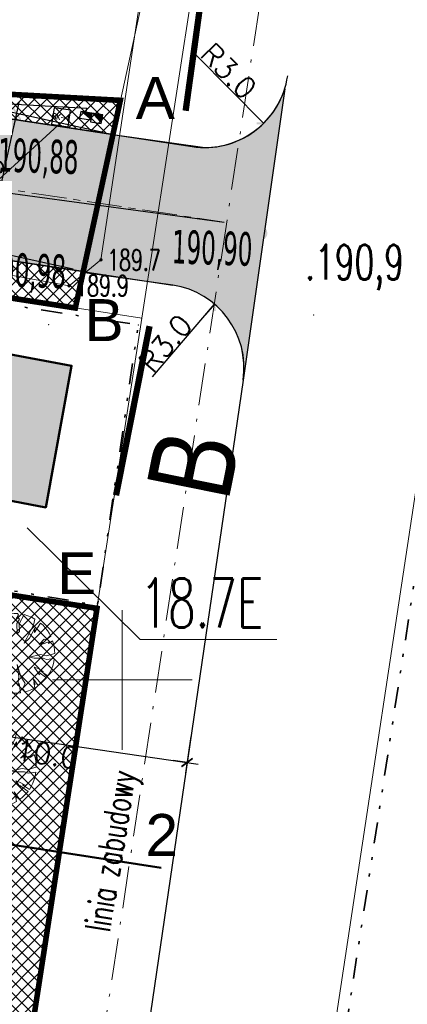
# Model space of a CAD drawing. Header units: metres. Extents: x 5509548 to 5517943, y 5680530 to 5684871.
# Tile 72 of 124: x 5516096 to 5516110, y 5683288 to 5683324. Entities that reach past the tile are written whole.
import ezdxf
from ezdxf.enums import TextEntityAlignment as Align
from ezdxf.lldxf.tags import DXFTag

# ---------------------------------------------------------------- set-up
doc = ezdxf.new("R2010")
doc.units = ezdxf.units.M
for name, pattern in [('CENTER', [2, 1.25, -0.25, 0.25, -0.25]), ('L_0_02', [0]), ('L_0_07', [2.25, 0.75, -0.5, 0, -0.5, 0, -0.5]), ('L_0_0A', [2.5, 1.5, -0.5, 0, -0.5])]:
    doc.linetypes.add(name, pattern=pattern)
doc.layers.get('0').update_dxf_attribs({"linetype": 'CONTINUOUS', "lineweight": 18})
doc.layers.get('Defpoints').update_dxf_attribs({"linetype": 'CONTINUOUS'})
for name, color, linetype, lineweight in [('!D_tyczki2', 164, 'CONTINUOUS', 30), ('A-Drogi', 170, 'CONTINUOUS', 35), ('D-WYMIARY', 7, 'CONTINUOUS', 15), ('EGB_DzialkaEwidencyjna', 7, 'L_0_02', 18), ('GES_Rzedna', 7, 'CONTINUOUS', 18), ('linia_zabudowy', 7, 'L_0_0A', 18), ('siatka', 7, 'CONTINUOUS', 25), ('UTWARDZENIE', 7, 'CONTINUOUS', 15)]:
    doc.layers.add(name, color=color, linetype=linetype, lineweight=lineweight)
for name, color, linetype in [('!rzedne_projektowane_NOWE', 202, 'CONTINUOUS'), ('--EL_LEGENDA', 240, 'CONTINUOUS'), ('--EL_projektowane', 240, 'CONTINUOUS'), ('--EL_ROZDZIELNICE', 240, 'CONTINUOUS'), ('A-Bilans', 184, 'CONTINUOUS'), ('A-Drogi zjazd', 170, 'CONTINUOUS'), ('A-Granica', 94, 'CENTER'), ('A-Nasadzenia', 7, 'CONTINUOUS'), ('A-Nawierzchnie', 41, 'CONTINUOUS'), ('A-Rzędne', 210, 'CONTINUOUS'), ('A-Zieleń-Wysoka', 60, 'CONTINUOUS')]:
    doc.layers.add(name, color=color, linetype=linetype)
for name, color, linetype, lineweight, true_color in [('EGB_Budynek', 7, 'CONTINUOUS', 50, 0x0a0909), ('GES_PrzewodElektroenergetyczny', 1, 'CONTINUOUS', 18, 0xff0000), ('pzp', 7, 'L_0_07', 35, 0xd200d2), ('wysokosci', 7, 'CONTINUOUS', 25, 0x24e924)]:
    doc.layers.add(name, color=color, linetype=linetype, lineweight=lineweight, true_color=true_color)
doc.styles.add('1_100p', font='simplex.shx', dxfattribs={"width": 0.8, "height": 0.5})
doc.styles.add('GEO-INFO', font='arial.ttf')
doc.styles.add('romansshx', font='simplex.shx', dxfattribs={"width": 0.6})
doc.styles.get("Standard").update_dxf_attribs({"font": 'simplex.shx'})
doc.styles.add('verdena2', font='verdana.ttf', dxfattribs={"width": 0.5, "height": 0.75})
tags = doc.linetypes.add('--LINIA_nN', pattern='A,0.5,-0.2,["nN",Standard,S=0.1,R=0,X=-0.1,Y=-0.05],-0.25', length=0.95).pattern_tags.tags
tags[6] = DXFTag(74, 10)
tags = doc.linetypes.add('--LINIA_t', pattern='A,0.5,-0.2,["t",Standard,S=0.1,R=0,X=0,Y=-0.05],-0.25', length=0.95).pattern_tags.tags
tags[6] = DXFTag(74, 10)
doc.dimstyles.get("Standard").update_dxf_attribs({"dimtxt": 0.18, "dimasz": 0.18, "dimexe": 0.18, "dimexo": 0.0625, "dimgap": 0.09, "dimtad": 0, "dimtih": 1, "dimtoh": 1, "dimdec": 4, "dimzin": 0, "dimdsep": 46, "dimtxsty": 'Standard', "dimcen": 0.09, "dimadec": 0, "dimazin": 0, "dimtfac": 1, "dimtdec": 4, "dimtofl": 0, "dimtmove": 0, "dimatfit": 3, "dimfxl": 1, "dimtolj": 1, "dimtzin": 0, "dimarcsym": 0})

# ---------------------------------------------------------------- blocks, each defined once
blk = doc.blocks.new('L_0_02_2')
at = {"color": 0}
blk.add_point((0, 0), dxfattribs=at)
blk = doc.blocks.new('L_0_02_1')
at = {"color": 0}
blk.add_point((0, 0), dxfattribs=at)
blk = doc.blocks.new('SUPS01_03')
at = {"linetype": 'Continuous', "lineweight": 13}
blk.add_hatch(color=0, dxfattribs=at).paths.add_polyline_path([(0, -0.091, 1), (0, 0.091, 1)])
at = {"color": 0, "linetype": 'Continuous', "lineweight": 13}
blk.add_circle((0, 0), 0.0906, dxfattribs=at)
blk = doc.blocks.new('Drzewo-2')
at = {"layer": 'A-Zieleń-Wysoka', "linetype": 'Continuous', "lineweight": 13}
for p, q in [((-0.394, 1.417, 20.48), (-0.277, 1.443, 20.48)), ((-0.325, 1.243, 20.48), (-0.394, 1.417, 20.48)), ((-0.277, 1.443, 20.48), (-0.158, 1.46, 20.48)), ((-0.158, 1.46, 20.48), (-0.038, 1.467, 20.48)), ((-0.038, 1.467, 20.48), (0.082, 1.463, 20.48)), ((0.114, 1.42, 20.48), (0.036, 1.282, 20.48)), ((0.082, 1.463, 20.48), (0.114, 1.42, 20.48)), ((0.14, 1.098, 20.48), (0.313, 1.428, 20.48)), ((0.313, 1.428, 20.48), (0.448, 1.389, 20.48)), ((-0.982, 1.092, 20.48), (-0.863, 1.19, 20.48)), ((-0.857, 0.967, 20.48), (-0.982, 1.092, 20.48)), ((-0.863, 1.19, 20.48), (-0.735, 1.274, 20.48)), ((-0.735, 1.274, 20.48), (-0.634, 1.197, 20.48)), ((-0.634, 1.197, 20.48), (-0.568, 1.098, 20.48)), ((-0.568, 1.098, 20.48), (-0.358, 0.921, 20.48)), ((-0.555, 1.328, 20.48), (-0.496, 1.328, 20.48)), ((-0.535, 1.229, 20.48), (-0.555, 1.328, 20.48)), ((-0.397, 1.079, 20.48), (-0.535, 1.229, 20.48)), ((-0.496, 1.328, 20.48), (-0.47, 1.256, 20.48)), ((-0.47, 1.256, 20.48), (-0.312, 1.138, 20.48)), ((-0.358, 0.921, 20.48), (-0.397, 1.079, 20.48)), ((-0.391, 1.262, 20.48), (-0.325, 1.243, 20.48)), ((-0.312, 1.138, 20.48), (-0.391, 1.262, 20.48)), ((0.036, 1.282, 20.48), (0.088, 1.328, 20.48)), ((0.147, 1.269, 20.48), (0.055, 1.105, 20.48)), ((0.055, 1.105, 20.48), (0.068, 0.744, 20.48)), ((0.088, 1.328, 20.48), (0.147, 1.269, 20.48)), ((0.154, 0.823, 20.48), (0.14, 1.098, 20.48)), ((0.448, 1.389, 20.48), (0.579, 1.336, 20.48)), ((0.579, 1.336, 20.48), (0.703, 1.271, 20.48)), ((0.703, 1.271, 20.48), (0.652, 1.052, 20.48)), ((0.685, 0.79, 20.48), (0.905, 1.128, 20.48)), ((0.905, 1.128, 20.48), (0.993, 1.047, 20.48)), ((-1.257, 0.748, 20.48), (-1.2, 0.839, 20.48)), ((-1.086, 0.567, 20.48), (-1.257, 0.748, 20.48)), ((-1.2, 0.839, 20.48), (-1.137, 0.925, 20.48)), ((-1.137, 0.925, 20.48), (-1.067, 1.007, 20.48)), ((-1.067, 1.007, 20.48), (-0.857, 0.967, 20.48)), ((0.068, 0.744, 20.48), (0.154, 0.823, 20.48)), ((0.547, 0.849, 20.48), (0.409, 0.58, 20.48)), ((0.508, 0.58, 20.48), (0.705, 0.941, 20.48)), ((0.652, 1.052, 20.48), (0.547, 0.849, 20.48)), ((0.705, 0.941, 20.48), (0.685, 0.79, 20.48)), ((0.993, 1.047, 20.48), (1.074, 0.959, 20.48)), ((1.074, 0.959, 20.48), (1.147, 0.864, 20.48)), ((1.147, 0.864, 20.48), (1.212, 0.764, 20.48)), ((1.212, 0.764, 20.48), (1.268, 0.658, 20.48)), ((-1.414, 0.333, 20.48), (-1.386, 0.444, 20.48)), ((-1.386, 0.444, 20.48), (-1.35, 0.552, 20.48)), ((-1.35, 0.552, 20.48), (-1.06, 0.396, 20.48)), ((-1.06, 0.396, 20.48), (-1.145, 0.37, 20.48)), ((-1.145, 0.37, 20.48), (-0.784, 0.291, 20.48)), ((-0.837, 0.521, 20.48), (-1.086, 0.567, 20.48)), ((-0.811, 0.429, 20.48), (-0.837, 0.521, 20.48)), ((-0.719, 0.423, 20.48), (-0.811, 0.429, 20.48)), ((-0.378, 0.219, 20.48), (-0.719, 0.423, 20.48)), ((0.318, 0.41, 20.48), (0.508, 0.58, 20.48)), ((0.409, 0.58, 20.48), (0.318, 0.41, 20.48)), ((1.033, 0.554, 20.48), (0.849, 0.364, 20.48)), ((0.849, 0.364, 20.48), (0.987, 0.442, 20.48)), ((0.96, 0.377, 20.48), (1.203, 0.449, 20.48)), ((0.987, 0.442, 20.48), (0.96, 0.377, 20.48)), ((1.111, 0.541, 20.48), (1.033, 0.554, 20.48)), ((1.268, 0.658, 20.48), (1.111, 0.541, 20.48)), ((1.19, 0.39, 20.48), (1.335, 0.495, 20.48)), ((1.203, 0.449, 20.48), (1.19, 0.39, 20.48)), ((1.335, 0.495, 20.48), (1.367, 0.384, 20.48)), ((1.367, 0.384, 20.48), (1.39, 0.271, 20.48)), ((-1.444, 0.04, 20.48), (-1.316, 0.042, 20.48)), ((-1.438, -0.097, 20.48), (-1.444, 0.04, 20.48)), ((-1.433, 0.22, 20.48), (-1.414, 0.333, 20.48)), ((-1.283, 0.167, 20.48), (-1.433, 0.22, 20.48)), ((-1.342, 0.121, 20.48), (-1.283, 0.167, 20.48)), ((-1.047, 0.075, 20.48), (-1.342, 0.121, 20.48)), ((-1.316, 0.042, 20.48), (-1.27, -0.01, 20.48)), ((-1.27, -0.01, 20.48), (-1.191, 0.075, 20.48)), ((-1.191, 0.075, 20.48), (-1.047, 0.075, 20.48)), ((-0.784, 0.291, 20.48), (-0.679, 0.331, 20.48)), ((-0.679, 0.331, 20.48), (-0.378, 0.219, 20.48)), ((1.409, 0.04, 20.48), (1.111, -0.05, 20.48)), ((1.39, 0.271, 20.48), (1.404, 0.156, 20.48)), ((1.404, 0.156, 20.48), (1.409, 0.04, 20.48)), ((-1.418, -0.232, 20.48), (-1.438, -0.097, 20.48)), ((-1.386, -0.365, 20.48), (-1.418, -0.232, 20.48)), ((-1.009, -0.303, 20.48), (-1.386, -0.365, 20.48)), ((-0.769, -0.259, 20.48), (-1.065, -0.365, 20.48)), ((-1.065, -0.365, 20.48), (-1.009, -0.303, 20.48)), ((-0.847, -0.471, 20.48), (-0.534, -0.281, 20.48)), ((-0.562, -0.175, 20.48), (-0.797, -0.186, 20.48)), ((-0.797, -0.186, 20.48), (-0.769, -0.259, 20.48)), ((-0.238, -0.13, 20.48), (-0.562, -0.175, 20.48)), ((-0.534, -0.281, 20.48), (-0.467, -0.337, 20.48)), ((-0.473, -0.236, 20.48), (-0.238, -0.13, 20.48)), ((-0.467, -0.337, 20.48), (-0.473, -0.236, 20.48)), ((0.901, -0.004, 20.48), (0.514, -0.089, 20.48)), ((0.514, -0.089, 20.48), (0.672, -0.128, 20.48)), ((0.672, -0.128, 20.48), (0.993, -0.128, 20.48)), ((1.111, -0.05, 20.48), (0.901, -0.004, 20.48)), ((0.993, -0.128, 20.48), (1.118, -0.181, 20.48)), ((1.118, -0.181, 20.48), (1.397, -0.143, 20.48)), ((1.374, -0.275, 20.48), (1.338, -0.404, 20.48)), ((1.397, -0.143, 20.48), (1.374, -0.275, 20.48)), ((-1.29, -0.606, 20.48), (-0.774, -0.354, 20.48)), ((-1.235, -0.703, 20.48), (-1.29, -0.606, 20.48)), ((-1.174, -0.796, 20.48), (-1.235, -0.703, 20.48)), ((-0.774, -0.354, 20.48), (-0.847, -0.471, 20.48)), ((-0.148, -0.583, 20.48), (-0.283, -0.79, 20.48)), ((-0.193, -0.773, 20.48), (-0.148, -0.583, 20.48)), ((0.064, -0.359, 20.48), (0.131, -0.784, 20.48)), ((0.204, -0.784, 20.48), (0.064, -0.359, 20.48)), ((0.673, -0.454, 20.48), (0.869, -0.723, 20.48)), ((0.813, -0.499, 20.48), (0.673, -0.454, 20.48)), ((1.008, -0.611, 20.48), (0.813, -0.499, 20.48)), ((0.869, -0.723, 20.48), (0.824, -0.616, 20.48)), ((0.824, -0.616, 20.48), (1.114, -0.829, 20.48)), ((0.913, -0.594, 20.48), (1.008, -0.611, 20.48)), ((1.162, -0.763, 20.48), (0.913, -0.594, 20.48)), ((1.232, -0.649, 20.48), (1.162, -0.763, 20.48)), ((1.291, -0.529, 20.48), (1.232, -0.649, 20.48)), ((1.338, -0.404, 20.48), (1.291, -0.529, 20.48)), ((-1.105, -0.884, 20.48), (-1.174, -0.796, 20.48)), ((-1.029, -0.966, 20.48), (-1.105, -0.884, 20.48)), ((-0.858, -0.907, 20.48), (-1.029, -0.966, 20.48)), ((-0.618, -0.706, 20.48), (-0.953, -0.868, 20.48)), ((-0.953, -0.868, 20.48), (-0.858, -0.907, 20.48)), ((-0.905, -1.077, 20.48), (-0.719, -0.857, 20.48)), ((-0.814, -0.851, 20.48), (-0.618, -0.706, 20.48)), ((-0.719, -0.857, 20.48), (-0.814, -0.851, 20.48)), ((-0.339, -1.047, 20.48), (-0.49, -1.306, 20.48)), ((-0.283, -0.79, 20.48), (-0.428, -1.052, 20.48)), ((-0.428, -1.052, 20.48), (-0.339, -1.047, 20.48)), ((-0.311, -1.097, 20.48), (-0.193, -0.773, 20.48)), ((0.131, -0.784, 20.48), (0.092, -1.119, 20.48)), ((0.092, -1.119, 20.48), (0.142, -1.041, 20.48)), ((0.142, -1.041, 20.48), (0.186, -1.372, 20.48)), ((0.355, -1.036, 20.48), (0.204, -0.784, 20.48)), ((0.254, -1.226, 20.48), (0.355, -1.036, 20.48)), ((0.623, -0.84, 20.48), (0.712, -1.075, 20.48)), ((0.822, -1.113, 20.48), (0.623, -0.84, 20.48)), ((0.662, -0.996, 20.48), (0.704, -1.191, 20.48)), ((0.712, -1.075, 20.48), (0.662, -0.996, 20.48)), ((0.928, -1.028, 20.48), (0.822, -1.113, 20.48)), ((1.026, -0.933, 20.48), (0.928, -1.028, 20.48)), ((1.114, -0.829, 20.48), (1.026, -0.933, 20.48)), ((-0.809, -1.147, 20.48), (-0.905, -1.077, 20.48)), ((-0.707, -1.209, 20.48), (-0.809, -1.147, 20.48)), ((-0.601, -1.262, 20.48), (-0.707, -1.209, 20.48)), ((-0.49, -1.306, 20.48), (-0.601, -1.262, 20.48)), ((-0.356, -1.346, 20.48), (-0.26, -1.091, 20.48)), ((-0.222, -1.372, 20.48), (-0.356, -1.346, 20.48)), ((-0.26, -1.091, 20.48), (-0.311, -1.097, 20.48)), ((-0.086, -1.385, 20.48), (-0.222, -1.372, 20.48)), ((0.05, -1.385, 20.48), (-0.086, -1.385, 20.48)), ((0.186, -1.372, 20.48), (0.05, -1.385, 20.48)), ((0.348, -1.339, 20.48), (0.254, -1.226, 20.48)), ((0.471, -1.3, 20.48), (0.348, -1.339, 20.48)), ((0.59, -1.251, 20.48), (0.471, -1.3, 20.48)), ((0.704, -1.191, 20.48), (0.59, -1.251, 20.48))]:
    blk.add_line(p, q, dxfattribs=at)
blk = doc.blocks.new('_ARCHTICK')
at = {"color": 0, "linetype": 'ByBlock', "lineweight": -2}
blk.add_line((0, 0), (-1, 0), dxfattribs=at)
blk.add_solid([(0.398, 0.309), (0.309, 0.398), (-0.309, -0.398), (-0.398, -0.309)], dxfattribs=at)
blk = doc.blocks.new('*D438')
at = {"layer": 'D-WYMIARY', "color": 14, "lineweight": -2}
for p, q in [((5516092.558, 5683299.425), (5516092.366, 5683298.118)), ((5516092.026, 5683298.552), (5516102.713, 5683296.987)), ((5516102.454, 5683297.976), (5516102.262, 5683296.669))]:
    blk.add_line(p, q, dxfattribs=at)
at = {"layer": 'Defpoints', "color": 0}
for p in [(5516092.61, 5683299.784), (5516102.506, 5683298.335), (5516102.317, 5683297.045)]:
    blk.add_point(p, dxfattribs=at)
at = {"layer": 'D-WYMIARY', "color": 14, "lineweight": -2, "xscale": 0.5, "yscale": 0.5, "zscale": 0.5}
for p, rotation in [((5516092.421, 5683298.494), 171.6703977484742), ((5516102.317, 5683297.045), 351.6703977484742)]:
    blk.add_blockref('_ARCHTICK', p, dxfattribs=dict(at, rotation=rotation))
at = {"layer": 'D-WYMIARY', "color": 50, "linetype": 'ByBlock', "insert": (5516097.308, 5683297.349), "char_height": 0.75, "attachment_point": 5, "rotation": 351.6704}
blk.add_mtext('\\A1;10.0', dxfattribs=at)
blk = doc.blocks.new('*D442')
at = {"layer": 'D-WYMIARY', "color": 14, "lineweight": -2}
for p, q in [((5516095.06, 5683314.98), (5516096.305, 5683320.655)), ((5516099.31, 5683319.587), (5516095.848, 5683320.346)), ((5516098.237, 5683314.693), (5516094.775, 5683315.452))]:
    blk.add_line(p, q, dxfattribs=at)
at = {"layer": 'Defpoints', "color": 0}
for p in [(5516096.219, 5683320.265), (5516099.664, 5683319.51), (5516098.591, 5683314.615)]:
    blk.add_point(p, dxfattribs=at)
at = {"layer": 'D-WYMIARY', "color": 14, "lineweight": -2, "xscale": 0.5, "yscale": 0.5, "zscale": 0.5}
for p, rotation in [((5516096.219, 5683320.265), 77.63587213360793), ((5516095.146, 5683315.37), 257.635872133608)]:
    blk.add_blockref('_ARCHTICK', p, dxfattribs=dict(at, rotation=rotation))
at = {"layer": 'D-WYMIARY', "color": 50, "linetype": 'ByBlock', "insert": (5516095.267, 5683317.909), "char_height": 0.75, "attachment_point": 5, "rotation": 77.6359}
blk.add_mtext('\\A1;5.0', dxfattribs=at)
blk = doc.blocks.new('STUDNIA_SK_1')
blk.add_lwpolyline([(17076.3, -4459.7), (17136.3, -4459.7), (17136.3, -4399.7), (17076.3, -4399.7)], close=True)
for points in [[(17112.6, -4399.7), (17100.1, -4399.7)], [(17076.3, -4435.9), (17076.3, -4423.4)], [(17136.3, -4435.9), (17136.3, -4423.4)], [(17112.6, -4459.7), (17100.1, -4459.7)]]:
    blk.add_lwpolyline(points)
at = {"linetype": 'Continuous', "style": 'romansshx', "width": 0.7}
blk.add_text('SK-1', height=20, rotation=360, dxfattribs=at).set_placement((17106.3, -4429.7), align=Align.MIDDLE)
blk = doc.blocks.new('*D450')
at = {"layer": 'D-WYMIARY', "color": 14, "lineweight": -2}
for p, q in [((5516058.587, 5683318.539), (5516109.046, 5683427.392)), ((5516122.905, 5683420.527), (5516108.533, 5683427.189)), ((5516072.783, 5683312.4), (5516058.41, 5683319.062))]:
    blk.add_line(p, q, dxfattribs=at)
at = {"layer": 'Defpoints', "color": 0}
for p in [(5516108.877, 5683427.03), (5516123.234, 5683420.375), (5516073.112, 5683312.247)]:
    blk.add_point(p, dxfattribs=at)
at = {"layer": 'D-WYMIARY', "color": 14, "lineweight": -2, "xscale": 0.5, "yscale": 0.5, "zscale": 0.5}
for p, rotation in [((5516108.877, 5683427.03), 65.12995453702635), ((5516058.755, 5683318.902), 245.1299545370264)]:
    blk.add_blockref('_ARCHTICK', p, dxfattribs=dict(at, rotation=rotation))
at = {"layer": 'D-WYMIARY', "color": 50, "linetype": 'ByBlock', "insert": (5516083.431, 5683373.145), "char_height": 0.75, "attachment_point": 5, "rotation": 65.13}
blk.add_mtext('\\A1;119.2', dxfattribs=at)
blk = doc.blocks.new('*D524')
at = {"layer": 'D-WYMIARY', "color": 14, "lineweight": -2}
blk.add_line((5516101.081, 5683310.841), (5516103.295, 5683313.449), dxfattribs=at)
at = {"layer": 'Defpoints', "color": 0, "linetype": 'ByBlock'}
for p in [(5516103.295, 5683313.449), (5516101.353, 5683311.162)]:
    blk.add_point(p, dxfattribs=at)
at = {"layer": 'D-WYMIARY', "color": 14, "linetype": 'ByBlock', "lineweight": -2, "xscale": 0.5, "yscale": 0.5, "zscale": 0.5, "rotation": 49.66288013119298}
blk.add_blockref('_ARCHTICK', (5516103.295, 5683313.449), dxfattribs=at)
at = {"layer": 'D-WYMIARY', "color": 50, "linetype": 'ByBlock', "insert": (5516101.54, 5683312.039), "char_height": 0.75, "attachment_point": 5, "rotation": 49.6629}
blk.add_mtext('\\A1;R3.0', dxfattribs=at)
blk = doc.blocks.new('*D525')
at = {"layer": 'D-WYMIARY', "color": 14, "lineweight": -2}
blk.add_line((5516102.651, 5683322.346), (5516105.058, 5683319.913), dxfattribs=at)
at = {"layer": 'Defpoints', "color": 0, "linetype": 'ByBlock'}
for p in [(5516102.948, 5683322.046), (5516105.058, 5683319.913)]:
    blk.add_point(p, dxfattribs=at)
at = {"layer": 'D-WYMIARY', "color": 14, "linetype": 'ByBlock', "lineweight": -2, "xscale": 0.5, "yscale": 0.5, "zscale": 0.5, "rotation": 314.6897126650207}
blk.add_blockref('_ARCHTICK', (5516105.058, 5683319.913), dxfattribs=at)
at = {"layer": 'D-WYMIARY', "color": 50, "linetype": 'ByBlock', "insert": (5516103.805, 5683321.784), "char_height": 0.75, "attachment_point": 5, "rotation": 314.6897}
blk.add_mtext('\\A1;R3.0', dxfattribs=at)

msp = doc.modelspace()

# ---------------------------------------------------------------- hatches: boundary and pattern name
at = {"layer": '!rzedne_projektowane_NOWE'}
for points in [[(5516098.971, 5683319.269, 1), (5516098.48, 5683319.265, 1)], [(5516105.192, 5683315.983, 1), (5516104.701, 5683315.979, 1)], [(5516098.521, 5683315.178, 1), (5516098.03, 5683315.174, 1)]]:
    msp.add_hatch(color=256, dxfattribs=at).paths.add_polyline_path(points)
at = {"layer": '--EL_ROZDZIELNICE', "linetype": 'Continuous', "transparency": 33554687}
h = msp.add_hatch(color=256, dxfattribs=at)
h.dxf.hatch_style = 1
h.paths.add_polyline_path([(5516098.87, 5683320.033), (5516098.513, 5683320.341), (5516098.908, 5683320.28)])
h = msp.add_hatch(color=256, dxfattribs=at)
h.dxf.hatch_style = 1
edge = h.paths.add_edge_path()
edge.add_line((5516099.249, 5683319.903), (5516098.908, 5683320.28))
edge.add_line((5516098.908, 5683320.28), (5516099.298, 5683320.219))
edge.add_line((5516099.298, 5683320.219), (5516099.26, 5683319.972))
at = {"layer": 'A-Nawierzchnie', "linetype": 'ByBlock', "true_color": 0xb7e0ab, "transparency": 33554687}
h = msp.add_hatch(dxfattribs=at)
h.set_pattern_fill('ANSI37', color=9, scale=0.1, style=0)
h.set_pattern_definition([(45, (615.27432, 129.31925), (-0.224506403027, 0.224506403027), []), (135, (615.27432, 129.31925), (-0.224506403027, -0.224506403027), [])])
h.paths.add_polyline_path([(5516099.664, 5683319.51), (5516093.181, 5683320.492, 0.024008), (5516090.889, 5683320.728), (5516071.667, 5683321.776, -0.024847), (5516069.296, 5683322.023), (5516062.303, 5683323.109, -0.363827), (5516061.033, 5683324.559), (5516063.231, 5683324.231), (5516064.491, 5683332.647), (5516062.295, 5683332.975), (5516065.443, 5683353.379, 0.414214), (5516062.934, 5683356.801), (5516050.09, 5683358.776, 0.414195), (5516046.669, 5683356.267), (5516042.257, 5683327.599, 0.414232), (5516044.766, 5683324.178), (5516053.344, 5683322.858, -0.020079), (5516053.58, 5683322.812), (5516052.669, 5683316.936), (5516054.151, 5683316.706), (5516053.921, 5683315.224), (5516046.954, 5683316.304), (5516046.534, 5683313.591), (5516044.962, 5683313.835), (5516043.962, 5683307.382), (5516045.533, 5683307.139), (5516044.093, 5683297.855), (5516044.241, 5683297.832), (5516044.011, 5683296.349), (5516069.872, 5683292.338), (5516070.102, 5683293.821), (5516070.25, 5683293.798), (5516071.69, 5683303.082), (5516073.261, 5683302.838), (5516074.262, 5683309.291), (5516072.691, 5683309.535), (5516073.112, 5683312.247), (5516066.145, 5683313.328), (5516066.375, 5683314.81), (5516068.141, 5683314.536), (5516068.713, 5683314.453), (5516069.444, 5683314.362), (5516070.422, 5683314.267), (5516071.256, 5683314.211), (5516075.586, 5683313.975), (5516074.85, 5683300.465), (5516082.257, 5683299.38), (5516080.797, 5683289.416), (5516090.875, 5683287.94), (5516092.61, 5683299.784), (5516076.426, 5683302.154), (5516076.853, 5683309.98), (5516087.949, 5683309.371), (5516088.305, 5683315.861), (5516090.617, 5683315.735, -0.024008), (5516092.431, 5683315.549), (5516098.599, 5683314.614), (5516098.319, 5683313.307), (5516091.994, 5683314.283), (5516090.391, 5683303.903), (5516099.094, 5683302.561), (5516096.497, 5683285.747), (5516069.795, 5683289.868), (5516048.343, 5683290.099), (5516034.966, 5683291.964), (5516037.043, 5683305.716), (5516039.999, 5683324.309), (5516043.122, 5683343.076), (5516045.797, 5683360.442), (5516068.333, 5683356.976), (5516067.98, 5683322.477), (5516099.93, 5683320.736)])
at = {"layer": 'A-Nawierzchnie', "linetype": 'ByBlock', "true_color": 0xcbd1d0, "transparency": 33554687}
h = msp.add_hatch(color=254, dxfattribs=at)
h.paths.add_polyline_path([(5516068.531, 5683317.082), (5516059.777, 5683318.441, -0.227866), (5516055.493, 5683321.385, 0.228224), (5516053.346, 5683322.858), (5516044.769, 5683324.177, -0.414232), (5516042.26, 5683327.599), (5516046.671, 5683356.267, -0.414195), (5516050.092, 5683358.776), (5516062.936, 5683356.8, -0.414214), (5516065.446, 5683353.379), (5516061.053, 5683324.819, 0.413846), (5516062.305, 5683323.108), (5516069.298, 5683322.023, 0.024847), (5516071.669, 5683321.775), (5516090.892, 5683320.728, -0.024008), (5516093.183, 5683320.492), (5516099.664, 5683319.51), (5516098.602, 5683314.613), (5516092.434, 5683315.549, 0.024008), (5516090.62, 5683315.735), (5516071.397, 5683316.783, -0.024819), (5516068.535, 5683317.082)])
h.paths.add_polyline_path([(5516047.432, 5683328.326), (5516056.323, 5683326.959, 0.414214), (5516056.893, 5683327.377), (5516060.694, 5683352.086, 0.414214), (5516060.276, 5683352.657), (5516051.385, 5683354.024, 0.414214), (5516050.814, 5683353.606), (5516047.014, 5683328.897, 0.414214)], flags=16)
at = {"layer": 'A-Nawierzchnie', "linetype": 'ByBlock', "true_color": 0xcbd1d0}
msp.add_hatch(color=254, dxfattribs=at).paths.add_polyline_path([(5516099.664, 5683319.51), (5516102.948, 5683319.046, 0.327607), (5516105.81, 5683321.147), (5516104.321, 5683310.727, 0.413135), (5516101.803, 5683314.128), (5516098.665, 5683314.565)])
at = {"layer": 'EGB_Budynek', "linetype": 'Continuous', "lineweight": 50, "true_color": 0xffffff}
msp.add_hatch(color=7, dxfattribs=at).paths.add_polyline_path([(5516093.328, 5683312.144), (5516098.187, 5683311.24), (5516097.263, 5683306.171), (5516092.342, 5683307.115)])
at = {"layer": 'UTWARDZENIE', "ltscale": 5}
msp.add_hatch(color=1, dxfattribs=at).paths.add_polyline_path([(5516099.327, 5683319.43), (5516099.176, 5683318.856), (5516098.223, 5683319.106), (5516098.374, 5683319.681)])

# ---------------------------------------------------------------- linework, layer by layer
at = {"layer": '!D_tyczki2', "const_width": 0.225}
for points in [[(5516102.643, 5683323.092), (5516102.266, 5683320.362), (5516103.11, 5683326.475)], [(5516100.439, 5683309.954), (5516100.974, 5683312.658), (5516099.776, 5683306.604)]]:
    msp.add_lwpolyline(points, dxfattribs=at)
at = {"layer": '--EL_LEGENDA', "linetype": '--LINIA_nN', "ltscale": 5, "elevation": 10.3}
for points in [[(5516069.801, 5683322.072), (5516098.733, 5683320.456)], [(5516098.71, 5683320.311), (5516098.733, 5683320.456)]]:
    msp.add_lwpolyline(points, dxfattribs=at)
at = {"layer": '--EL_LEGENDA', "linetype": '--LINIA_t', "ltscale": 10000, "elevation": 10.3}
msp.add_lwpolyline([(5516091.037, 5683313.757), (5516097.702, 5683319.845)], dxfattribs=at)
at = {"layer": '--EL_projektowane', "linetype": 'Continuous', "elevation": 10.3}
msp.add_lwpolyline([(5516098.859, 5683319.964), (5516099.249, 5683319.903), (5516099.298, 5683320.219), (5516098.908, 5683320.28)], close=True, dxfattribs=at)
at = {"layer": '--EL_ROZDZIELNICE', "linetype": 'Continuous', "elevation": 10.3, "flags": 128}
msp.add_lwpolyline([(5516098.87, 5683320.033), (5516098.908, 5683320.28), (5516098.513, 5683320.341), (5516098.474, 5683320.094), (5516098.87, 5683320.033)], dxfattribs=at)
for p in [(5516099.236, 5683315.028), (5516098.095, 5683314.101), (5516106.852, 5683313.051), (5516097.367, 5683312.712), (5516100.57, 5683312.7), (5516098.187, 5683311.24), (5516097.263, 5683306.171), (5516099.11, 5683302.67)]:
    msp.add_point(p)
at = {"layer": 'A-Drogi', "linetype": 'ByBlock'}
for p, q in [((5516093.183, 5683320.492), (5516099.664, 5683319.51)), ((5516092.434, 5683315.549), (5516098.602, 5683314.613))]:
    msp.add_line(p, q, dxfattribs=at)
at = {"layer": 'A-Drogi', "color": 141, "linetype": 'CENTER', "lineweight": 15}
msp.add_line((5516092.808, 5683318.02), (5516103.647, 5683316.377), dxfattribs=at)
at = {"layer": 'A-Drogi zjazd', "linetype": 'ByBlock'}
for p, q in [((5516099.664, 5683319.51), (5516102.498, 5683319.08)), ((5516098.591, 5683314.615), (5516101.803, 5683314.128)), ((5516104.322, 5683310.727), (5516100.618, 5683285.443))]:
    msp.add_line(p, q, dxfattribs=at)
for centre, start, end in [((5516102.948, 5683322.046), 261.3795, 351.6657), ((5516101.353, 5683311.162), 351.6657, 81.3795)]:
    msp.add_arc(centre, 3, start, end, dxfattribs=at)
at = {"layer": 'A-Granica', "lineweight": 13, "ltscale": 2}
msp.add_lwpolyline([(5516043.122, 5683343.076, 0.2, 0.2, 0), (5516045.797, 5683360.442, 0.2, 0.2, 0), (5516068.333, 5683356.976, 0.2, 0.2, 0), (5516067.98, 5683322.477, 0.2, 0.2, 0), (5516099.93, 5683320.736, 0.2, 0.2, 0), (5516098.319, 5683313.307, 0.2, 0.2, 0), (5516091.994, 5683314.283, 0.2, 0.2, 0), (5516090.391, 5683303.903, 0.2, 0.2, 0), (5516099.094, 5683302.561, 0.2, 0.2, 0), (5516096.497, 5683285.747, 0.2, 0.2, 0), (5516069.795, 5683289.868, 0.2, 0.2, 0), (5516048.343, 5683290.099, 0.2, 0.2, 0), (5516034.966, 5683291.964, 0.2, 0.2, 0), (5516037.043, 5683305.716, 0.2, 0.2, 0), (5516039.999, 5683324.309, 0.2, 0.2, 0)], format="xyseb", close=True, dxfattribs=at)
at = {"layer": 'A-Nasadzenia', "linetype": 'ByBlock', "lineweight": 50}
msp.add_line((5516034.055, 5683303.717), (5516101.386, 5683293.275), dxfattribs=at)
at = {"layer": 'A-Rzędne', "color": 1, "linetype": 'ByBlock'}
msp.add_lwpolyline([(5516061.39, 5683320.708), (5516069.44, 5683319.376), (5516089.562, 5683318.281), (5516103.647, 5683316.377)], dxfattribs=at)
at = {"layer": 'Defpoints', "linetype": 'ByBlock'}
msp.add_lwpolyline([(5516099.664, 5683319.51), (5516102.948, 5683319.046, 0.327607), (5516105.81, 5683321.147), (5516104.321, 5683310.727, 0.413135), (5516101.803, 5683314.128), (5516098.665, 5683314.565), (5516099.664, 5683319.51)], format="xyb", dxfattribs=at)
at = {"layer": 'EGB_Budynek', "linetype": 'Continuous', "lineweight": 50, "flags": 128}
msp.add_lwpolyline([(5516093.328, 5683312.144), (5516098.187, 5683311.24), (5516097.263, 5683306.171), (5516092.342, 5683307.115)], close=True, dxfattribs=at)
at = {"layer": 'EGB_DzialkaEwidencyjna', "linetype": 'CONTINUOUS', "lineweight": 18}
for p, q in [((5516125.496, 5683406.236), (5516102.139, 5683251.375)), ((5516106.569, 5683351.097), (5516099.93, 5683320.736)), ((5516099.93, 5683320.736), (5516106.569, 5683351.097)), ((5516106.569, 5683351.097), (5516100.698, 5683312.941)), ((5516099.93, 5683320.736), (5516067.98, 5683322.477)), ((5516067.98, 5683322.477), (5516099.93, 5683320.736)), ((5516098.319, 5683313.307), (5516099.93, 5683320.736)), ((5516099.93, 5683320.736), (5516098.319, 5683313.307)), ((5516098.319, 5683313.307), (5516091.994, 5683314.283)), ((5516091.994, 5683314.283), (5516098.319, 5683313.307)), ((5516100.698, 5683312.941), (5516098.319, 5683313.307)), ((5516098.319, 5683313.307), (5516100.698, 5683312.941)), ((5516100.698, 5683312.941), (5516099.094, 5683302.561)), ((5516090.391, 5683303.903), (5516099.094, 5683302.561)), ((5516099.094, 5683302.561), (5516090.391, 5683303.903)), ((5516099.094, 5683302.561), (5516096.497, 5683285.747))]:
    msp.add_line(p, q, dxfattribs=at)
at = {"layer": 'GES_PrzewodElektroenergetyczny', "color": 1, "linetype": 'Continuous', "lineweight": 18, "true_color": 0xff0000, "flags": 128}
for points in [[(5516092.943, 5683310.179), (5516091.17, 5683308.945), (5516088.183, 5683310.57), (5516087.522, 5683311.532), (5516087.925, 5683312.179), (5516091.036, 5683314.43), (5516092.16, 5683314.965), (5516092.734, 5683315.079), (5516098.095, 5683314.101), (5516099.236, 5683315.028), (5516104.149, 5683347.6), (5516104.316, 5683348.955), (5516105.199, 5683349.333), (5516107.814, 5683349.595), (5516108.822, 5683350.613), (5516110.728, 5683353.562), (5516111.93, 5683360.908), (5516112.918, 5683368.417), (5516116.358, 5683399.788)], [(5516092.943, 5683310.179), (5516091.17, 5683308.945), (5516088.183, 5683310.57), (5516087.522, 5683311.532), (5516087.925, 5683312.179), (5516091.036, 5683314.43), (5516092.16, 5683314.965), (5516092.734, 5683315.079), (5516098.095, 5683314.101), (5516099.236, 5683315.028), (5516104.149, 5683347.6), (5516104.316, 5683348.955), (5516105.199, 5683349.333), (5516107.814, 5683349.595), (5516108.822, 5683350.613), (5516110.728, 5683353.562), (5516111.93, 5683360.908), (5516112.918, 5683368.417), (5516113.717, 5683378.054)]]:
    msp.add_lwpolyline(points, dxfattribs=at)
at = {"layer": 'GES_Rzedna', "color": 1, "true_color": 0xff0000}
for p in [(5516099.236, 5683315.028), (5516098.095, 5683314.101)]:
    msp.add_point(p, dxfattribs=at)
at = {"layer": 'linia_zabudowy', "lineweight": 18, "flags": 128}
msp.add_lwpolyline([(5516053.254, 5683410.455), (5516116.364, 5683399.685), (5516096.491, 5683268.599)], dxfattribs=at)
at = {"layer": 'pzp', "lineweight": 35, "flags": 128}
for points in [[(5516105.3, 5683269.94), (5516118.34, 5683355.01), (5516124.89, 5683399.99), (5516119.7, 5683406.7), (5516119.29, 5683407.21), (5516068.32, 5683415.87), (5516046.82, 5683419.31)], [(5516092.26, 5683313.99), (5516100.57, 5683312.7), (5516099.11, 5683302.67), (5516090.77, 5683304.1), (5516092.26, 5683313.99)]]:
    msp.add_lwpolyline(points, dxfattribs=at)
at = {"layer": 'pzp', "color": 18, "linetype": 'Continuous', "lineweight": 13, "true_color": 0x000000, "flags": 128}
msp.add_lwpolyline([(5516105.528, 5683301.442), (5516100.64, 5683301.442), (5516096.6, 5683305.44)], dxfattribs=at)
at = {"layer": 'siatka', "color": 18, "linetype": 'Continuous', "lineweight": 13, "true_color": 0x000000, "flags": 128}
for points in [[(5516100, 5683297.5), (5516100, 5683302.5)], [(5516097.5, 5683300), (5516102.5, 5683300)]]:
    msp.add_lwpolyline(points, dxfattribs=at)

# ---------------------------------------------------------------- block references
at = {"layer": '--EL_LEGENDA', "xscale": 0.01000000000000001, "yscale": 0.01000000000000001, "zscale": 0.01000000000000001, "rotation": 351.3794623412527}
msp.add_blockref('STUDNIA_SK_1', (5515935.318, 5683389.569, 10.3), dxfattribs=at)
at = {"layer": 'A-Zieleń-Wysoka', "linetype": 'ByBlock'}
for p in [(5516096.171, 5683300.908, -20.48), (5516095.512, 5683296.84, -20.48)]:
    msp.add_blockref('Drzewo-2', p, dxfattribs=at)
at = {"layer": 'EGB_DzialkaEwidencyjna', "color": 18, "linetype": 'Continuous', "true_color": 0x000000, "xscale": 0.5, "yscale": 0.5, "zscale": 0.5}
for name, p, rotation in [('L_0_02_2', (5516099.93, 5683320.736), 77.66000000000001), ('L_0_02_1', (5516099.93, 5683320.736), 176.88), ('L_0_02_1', (5516099.93, 5683320.736), 77.66000000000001), ('L_0_02_2', (5516099.93, 5683320.736), 257.77), ('L_0_02_2', (5516099.93, 5683320.736), 176.88), ('L_0_02_1', (5516099.93, 5683320.736), 257.77), ('L_0_02_2', (5516098.319, 5683313.307), 351.26), ('L_0_02_1', (5516098.319, 5683313.307), 77.77), ('L_0_02_2', (5516098.319, 5683313.307), 77.77), ('L_0_02_1', (5516098.319, 5683313.307), 171.23), ('L_0_02_2', (5516098.319, 5683313.307), 171.23), ('L_0_02_1', (5516098.319, 5683313.307), 351.26), ('L_0_02_2', (5516100.698, 5683312.941), 81.25), ('L_0_02_1', (5516100.698, 5683312.941), 171.26), ('L_0_02_2', (5516100.698, 5683312.941), 171.26), ('L_0_02_1', (5516100.698, 5683312.941), 261.22), ('L_0_02_2', (5516099.094, 5683302.561), 171.24), ('L_0_02_1', (5516099.094, 5683302.561), 261.22), ('L_0_02_2', (5516099.094, 5683302.561), 81.22), ('L_0_02_1', (5516099.094, 5683302.561), 171.24)]:
    msp.add_blockref(name, p, dxfattribs=dict(at, rotation=rotation))
at = {"layer": 'GES_Rzedna', "color": 1, "linetype": 'Continuous', "true_color": 0xff0000, "xscale": 0.5, "yscale": 0.5, "zscale": 0.5}
for p in [(5516099.236, 5683315.028), (5516098.095, 5683314.101)]:
    msp.add_blockref('SUPS01_03', p, dxfattribs=at)

# ---------------------------------------------------------------- texts
at = {"layer": '!D_tyczki2', "insert": (5516101.287, 5683309.11), "char_height": 3, "width": 3.96816, "attachment_point": 3, "rotation": 78.5526, "style": '1_100p'}
msp.add_mtext('\\pxt0,1;{\\fArial|b0|i0|c238|p34;B}', dxfattribs=at)
at = {"layer": '!rzedne_projektowane_NOWE', "char_height": 1.2, "width": 25.41749, "attachment_point": 1, "rotation": 358.1643, "style": 'verdena2'}
for s, insert in [('190,88', (5516095.576, 5683319.392)), ('190,90', (5516101.796, 5683316.106)), ('190,98', (5516095.126, 5683315.302))]:
    msp.add_mtext(s, dxfattribs=dict(at, insert=insert))
at = {"layer": 'A-Bilans', "linetype": 'ByBlock', "char_height": 1.5, "width": 2.44542, "attachment_point": 1, "style": 'GEO-INFO'}
for s, insert in [('A', (5516100.482, 5683321.574, -10.3)), ('B', (5516098.65, 5683313.623, -10.3)), ('E', (5516097.672, 5683304.568, -10.3)), ('2', (5516100.831, 5683295.203, -10.3))]:
    msp.add_mtext(s, dxfattribs=dict(at, insert=insert))
at = {"layer": 'GES_Rzedna', "color": 1, "lineweight": 15, "true_color": 0xff0000, "width": 0.66}
for s, p in [('189.7', (5516099.461, 5683315.028)), ('189.9', (5516098.32, 5683314.101))]:
    msp.add_text(s, height=0.75, dxfattribs=at).set_placement(p, align=Align.MIDDLE_LEFT)
at = {"layer": 'linia_zabudowy', "lineweight": 18, "width": 0.66}
msp.add_text('linia zabudowy', height=0.9, rotation=80.7, dxfattribs=at).set_placement((5516098.66, 5683291.09), align=Align.TOP_LEFT)
at = {"layer": 'pzp', "linetype": 'Continuous', "lineweight": 35, "width": 0.66}
msp.add_text('18.7E', height=1.75, dxfattribs=at).set_placement((5516100.64, 5683303.63), align=Align.TOP_LEFT)
at = {"layer": 'wysokosci', "lineweight": 25, "width": 0.66}
msp.add_text('.190,9', height=1.25, dxfattribs=at).set_placement((5516106.54, 5683315.57), align=Align.TOP_LEFT)

# ---------------------------------------------------------------- dimensions: what is measured, and where the dimension line sits
at = {"layer": 'D-WYMIARY'}
for p1, p2, distance, picture, middle in [((5516073.112, 5683312.247), (5516123.234, 5683420.375), 15.824, '*D450', (5516083.431, 5683373.145)), ((5516098.591, 5683314.615), (5516099.664, 5683319.51), 3.527, '*D442', (5516095.267, 5683317.909)), ((5516092.61, 5683299.784), (5516102.506, 5683298.335), -1.304, '*D438', (5516097.308, 5683297.349))]:
    dim = msp.add_aligned_dim(p1=p1, p2=p2, distance=distance, dimstyle='Standard', override={"dimtxt": 0.75, "dimasz": 0.5, "dimexe": 0.38, "dimexo": 0.3625, "dimgap": 0.05, "dimtad": 2, "dimtih": 0, "dimdec": 1, "dimblk": 'ARCHTICK', "dimblk1": 'ARCHTICK', "dimblk2": 'ARCHTICK', "dimdle": 0.4, "dimclrd": 14, "dimclre": 14, "dimclrt": 50, "dimtvp": 0.3}, dxfattribs=at)
    dim.commit()
    dim.dimension.update_dxf_attribs({"geometry": picture, "text_midpoint": middle})
for center, mpoint, picture, middle in [((5516102.948, 5683322.046), (5516105.058, 5683319.913), '*D525', (5516105.02, 5683319.951)), ((5516101.353, 5683311.162), (5516103.295, 5683313.449), '*D524', (5516101.974, 5683311.893))]:
    dim = msp.add_radius_dim(center=center, mpoint=mpoint, dimstyle='Standard', override={"dimtxt": 0.75, "dimasz": 0.5, "dimexe": 0.38, "dimexo": 0.3625, "dimgap": 0.05, "dimtad": 2, "dimtih": 0, "dimdec": 1, "dimblk": 'ARCHTICK', "dimblk1": 'ARCHTICK', "dimblk2": 'ARCHTICK', "dimdle": 0.4, "dimclrd": 14, "dimclre": 14, "dimclrt": 50, "dimtvp": 0.3}, dxfattribs=at)
    dim.commit()
    dim.dimension.update_dxf_attribs({"geometry": picture, "text_midpoint": middle, "dimtype": 164})

doc.saveas('drawing.dxf')
